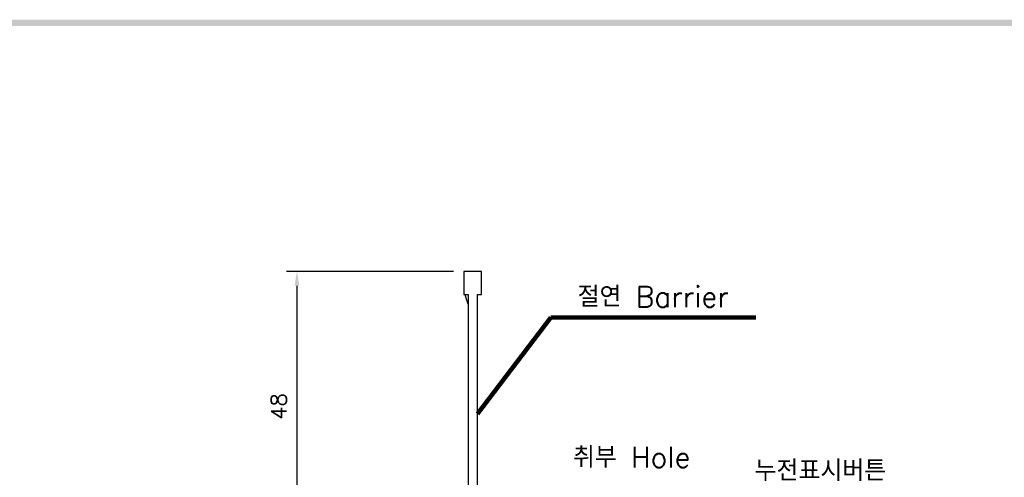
# Model space of a CAD drawing. Extents: x 2148 to 5237, y -907 to 1442.
# Tile 11 of 29: x 4433 to 4623, y 1349 to 1437. Entities that reach past the tile are written whole.
import ezdxf

# ---------------------------------------------------------------- set-up
doc = ezdxf.new("R2010")
doc.units = 0
doc.header["$LTSCALE"] = 3
doc.header["$MEASUREMENT"] = 0
doc.layers.get('0').update_dxf_attribs({"linetype": 'CONTINUOUS'})
doc.layers.get('Defpoints').update_dxf_attribs({"linetype": 'CONTINUOUS'})
doc.layers.add('di', color=3, linetype='CONTINUOUS')
doc.layers.add('dwg', color=7, linetype='CONTINUOUS')
doc.styles.add('KIM', font='ROMANS.shx', dxfattribs={"height": 5, "bigfont": 'GSG1.shx'})
doc.styles.get("Standard").update_dxf_attribs({"font": 'romans.shx', "height": 3, "bigfont": 'ghs.shx'})
doc.dimstyles.get("Standard").update_dxf_attribs({"dimtxt": 0.18, "dimasz": 0.18, "dimexe": 0.18, "dimexo": 0.0625, "dimgap": 0.09, "dimtad": 0, "dimtih": 1, "dimtoh": 1, "dimdec": 4, "dimzin": 0, "dimdsep": 46, "dimtxsty": 'Standard', "dimcen": 0.09, "dimadec": 0, "dimazin": 0, "dimtfac": 1, "dimtdec": 4, "dimtofl": 0, "dimtmove": 0, "dimatfit": 3, "dimfxl": 0, "dimtolj": 1, "dimtzin": 0, "dimarcsym": 0})
doc.dimstyles.new('STANDARD$0', dxfattribs={"dimtxt": 5, "dimasz": 5, "dimexe": 1, "dimexo": 2, "dimgap": 2, "dimtad": 1, "dimdec": 4, "dimzin": 12, "dimdsep": 46, "dimtxsty": 'KIM', "dimcen": -1, "dimdle": 0.1, "dimadec": 0, "dimazin": 0, "dimtfac": 1, "dimtdec": 4, "dimtmove": 0, "dimatfit": 3, "dimfxl": 0, "dimtolj": 1, "dimtzin": 0, "dimarcsym": 0})

# ---------------------------------------------------------------- blocks, each defined once
blk = doc.blocks.new('12323')
for p, q in [((3740.7, 1408.13), (3738.5, 1408.13)), ((3738.5, 1408.13), (3738.5, 1404.73)), ((3743, 1408.13), (3738.5, 1408.13)), ((3743, 1407.33), (3743, 1408.13)), ((3790.8, 1407.33), (3743, 1407.33)), ((3792.3, 1407.98), (3790.8, 1407.33)), ((3792.9, 1407.98), (3792.3, 1407.98)), ((3792.9, 1404.88), (3792.9, 1407.98)), ((3743, 1405.53), (3790.8, 1405.53)), ((3743, 1405.53), (3790.8, 1405.53)), ((3743, 1404.73), (3743, 1405.53)), ((3744.85, 1405.53), (3743.65, 1405.18)), ((3790.8, 1405.53), (3792.3, 1404.88)), ((3738.5, 1404.73), (3740.7, 1404.73)), ((3738.5, 1404.73), (3743, 1404.73)), ((3743.65, 1405.18), (3743, 1404.98)), ((3792.3, 1404.88), (3792.9, 1404.88))]:
    blk.add_line(p, q)
blk = doc.blocks.new('*D142')
at = {"layer": 'Defpoints', "color": 0}
for p in [(4518.9, 1388.84), (4486.64, 1338.74), (4496.4, 1338.74)]:
    blk.add_point(p, dxfattribs=at)
at = {"layer": 'di'}
for p, q in [((4516.9, 1388.84), (4484.64, 1388.84)), ((4486.64, 1386.04), (4486.64, 1341.54)), ((4494.4, 1338.74), (4484.64, 1338.74))]:
    blk.add_line(p, q, dxfattribs=at)
for points in [[(4486.17, 1386.04), (4487.1, 1386.04), (4486.64, 1388.84)], [(4486.17, 1341.54), (4487.1, 1341.54), (4486.64, 1338.74)]]:
    blk.add_solid(points, dxfattribs=at)
at = {"layer": 'di', "insert": (4483.14, 1362.72), "char_height": 3, "attachment_point": 5, "rotation": 90}
blk.add_mtext('\\A1;48', dxfattribs=at)

msp = doc.modelspace()

# ---------------------------------------------------------------- linework, layer by layer
at = {"layer": 'dwg'}
msp.add_trace([(4253.118, 1437.493), (4254.318, 1436.293), (5232.318, 1437.493), (5231.118, 1436.293)], dxfattribs=at)

# ---------------------------------------------------------------- block references
at = {"layer": 'di', "rotation": 270}
msp.add_blockref('12323', (3114.174, 5127.335), dxfattribs=at)

# ---------------------------------------------------------------- texts
at = {"layer": 'di', "char_height": 4, "attachment_point": 7}
for s, insert in [('절연 Barrier', (4540.857, 1381.941)), ('취부 Hole', (4539.957, 1350.891)), ('누전표시버튼', (4575.043, 1348.327))]:
    msp.add_mtext(s, dxfattribs=dict(at, insert=insert))

# ---------------------------------------------------------------- dimensions: what is measured, and where the dimension line sits
at = {"layer": 'di'}
dim = msp.add_linear_dim(base=(4486.637, 1338.737), p1=(4518.899, 1388.837), p2=(4496.399, 1338.737), angle=90, text='48', dimstyle='STANDARD$0', override={"dimtxt": 3, "dimasz": 2.8, "dimexe": 2, "dimdec": 2, "dimzin": 8, "dimtxsty": 'Standard', "dimcen": 0, "dimclrd": 256, "dimclre": 256, "dimclrt": 256, "dimadec": 2, "dimazin": 2, "dimtfac": 0.6, "dimtdec": 2, "dimtzin": 8, "dimlwd": 65535, "dimlwe": 65535, "dimarcsym": 1}, dxfattribs=at)
dim.commit()
dim.dimension.update_dxf_attribs({"geometry": '*D142', "text_midpoint": (4486.637, 1362.724), "dimtype": 160})

# ---------------------------------------------------------------- leaders
at = {"layer": 'di', "annotation_type": 0, "has_hookline": 1, "hookline_direction": 0, "text_width": 34.387}
msp.add_leader([(4521.499, 1361.325), (4535.657, 1379.941), (4538.857, 1379.941)], dimstyle='Standard', override={"dimtxt": 4, "dimasz": 3.2, "dimexe": 2, "dimexo": 2, "dimgap": 2, "dimtad": 1, "dimtih": 0, "dimtoh": 0, "dimdec": 2, "dimzin": 8, "dimcen": 0, "dimclrd": 256, "dimclre": 256, "dimclrt": 256, "dimadec": 2, "dimazin": 2, "dimtfac": 0.6, "dimtdec": 2, "dimtofl": 1, "dimtzin": 8, "dimlwd": 65535, "dimlwe": 65535, "dimarcsym": 1}, dxfattribs=at)

doc.saveas('drawing.dxf')
